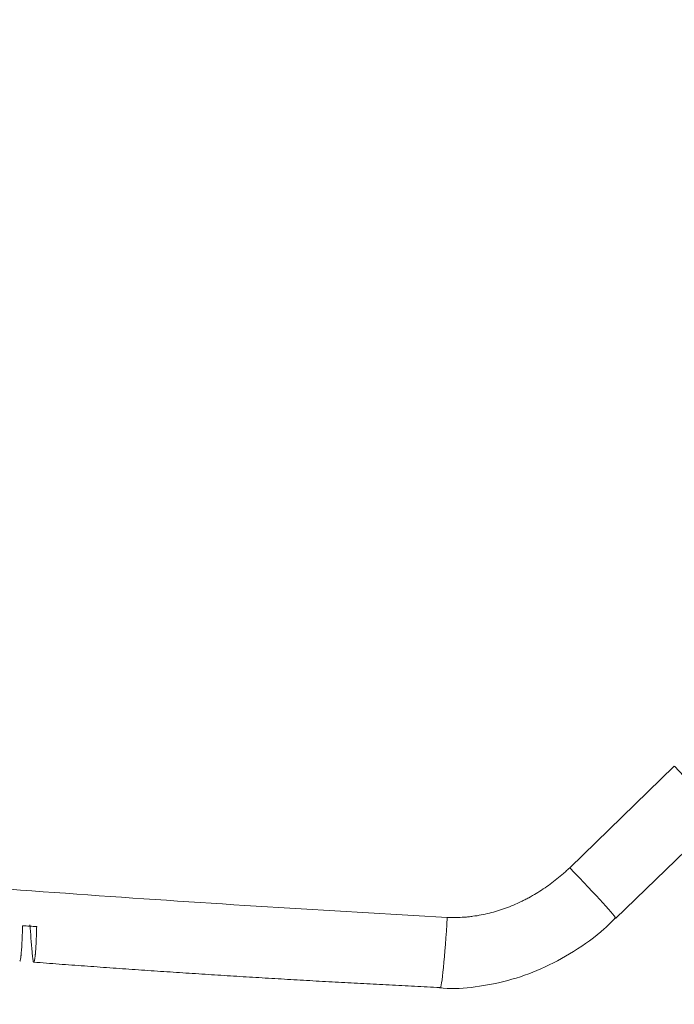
# Model space of a CAD drawing. Header units: millimetres. Extents: x 0 to 594, y 0 to 420.
# Tile 77 of 256: x 162 to 169, y 284 to 294. Entities that reach past the tile are written whole.
import ezdxf

# ---------------------------------------------------------------- set-up
doc = ezdxf.new("R2010")
doc.units = ezdxf.units.MM
doc.layers.add('1', color=7, linetype='Continuous', true_color=0xffffff)
doc.styles.add('Arial', font='txt')
doc.dimstyles.get("Standard").update_dxf_attribs({"dimtxt": 0.18, "dimasz": 0.18, "dimexe": 0.18, "dimexo": 0.0625, "dimgap": 0.09, "dimtad": 0, "dimtih": 1, "dimtoh": 1, "dimdec": 4, "dimzin": 0, "dimdsep": 46, "dimtxsty": 'Standard', "dimcen": 0.09, "dimadec": 0, "dimazin": 0, "dimtfac": 1, "dimtdec": 4, "dimtofl": 0, "dimtmove": 0, "dimatfit": 3, "dimfxl": 0, "dimtolj": 1, "dimtzin": 0, "dimarcsym": 0})

# ---------------------------------------------------------------- blocks, each defined once
blk = doc.blocks.new('_U9')
at = {"layer": '1', "color": 18, "lineweight": 18}
for p, q in [((135.924, 328.686), (181.306, 328.686)), ((179.306, 328.686), (179.306, 250.838)), ((170.922, 289.963), (181.306, 289.963)), ((179.306, 250.838), (184.306, 250.838))]:
    blk.add_line(p, q, dxfattribs=at)
at = {"layer": '1', "color": 18}
for points in [[(179.306, 328.686), (180.244, 325.186), (178.368, 325.186)], [(179.306, 289.963), (178.368, 293.463), (180.244, 293.463)]]:
    blk.add_solid(points, dxfattribs=at)
at = {"layer": '1', "color": 18, "linetype": 'Continuous', "lineweight": 13, "char_height": 3.5, "attachment_point": 7, "line_spacing_factor": 1.047437, "style": 'Arial'}
for s, insert in [('\\fArial|b0|i0;\\W1.0000;0.8', (185.991, 248.203)), ('\\fArial|b0|i0;\\W1.0000;FWD LIFT POINTS', (185.991, 241.14))]:
    blk.add_mtext(s, dxfattribs=dict(at, insert=insert))

msp = doc.modelspace()

# ---------------------------------------------------------------- linework, layer by layer
at = {"layer": '1', "color": 155, "linetype": 'Continuous', "lineweight": 13}
msp.add_line((167.647, 285.285), (168.757, 286.362), dxfattribs=at)
at = {"layer": '1', "color": 155, "linetype": 'Continuous', "lineweight": 18}
for p, q in [((168.134, 284.747), (169.244, 285.824)), ((168.133, 284.747), (168.134, 284.747))]:
    msp.add_line(p, q, dxfattribs=at)
at = {"layer": '1', "color": 155, "linetype": 'Continuous', "lineweight": 13}
for centre, major_axis, ratio, start_param, end_param in [((168.722, 286.362), (0.522, -0.538), 0.03382, 0, 1.537981), ((167.612, 285.285), (-0.522, 0.538), 0.03382, 3.141593, 4.679574), ((166.311, 284.758), (-0.041, -0.749), 0.047035, 0.000039, 1.573389)]:
    msp.add_ellipse(centre, major_axis=major_axis, ratio=ratio, start_param=start_param, end_param=end_param, dxfattribs=at)
for points, knots in [([(136.073, 288.657), (136.695, 288.519), (137.318, 288.384), (138.564, 288.124), (139.188, 287.998), (140.438, 287.754), (141.063, 287.637), (142.315, 287.409), (142.942, 287.299), (144.825, 286.981), (146.082, 286.784), (147.972, 286.509), (148.602, 286.421), (149.549, 286.294), (150.022, 286.231), (150.496, 286.171), (150.812, 286.13), (150.97, 286.111), (152.392, 285.934), (153.657, 285.79), (156.19, 285.525), (157.457, 285.404), (159.36, 285.239), (159.994, 285.187), (161.263, 285.088), (161.898, 285.041), (163.168, 284.952), (163.803, 284.91), (165.074, 284.83), (165.71, 284.793), (166.346, 284.758)], [0, 0, 0, 0, 0.0625, 0.0625, 0.125, 0.125, 0.1875, 0.1875, 0.25, 0.25, 0.375, 0.375, 0.4375, 0.4375, 0.46875, 0.484375, 0.484375, 0.5, 0.5, 0.625, 0.625, 0.75, 0.75, 0.8125, 0.8125, 0.875, 0.875, 0.9375, 0.9375, 1, 1, 1, 1]), ([(167.647, 285.285), (167.642, 285.28), (167.636, 285.275), (167.625, 285.264), (167.609, 285.249), (167.592, 285.233), (167.558, 285.203), (167.512, 285.165), (167.441, 285.11), (167.367, 285.059), (167.316, 285.026), (167.265, 284.996), (167.239, 284.981), (167.199, 284.959), (167.185, 284.952), (167.165, 284.942), (167.158, 284.939), (167.145, 284.932), (167.111, 284.915), (167.049, 284.888), (166.994, 284.866), (166.937, 284.846), (166.909, 284.836), (166.852, 284.819), (166.823, 284.811), (166.766, 284.796), (166.736, 284.79), (166.678, 284.778), (166.648, 284.774), (166.603, 284.768), (166.588, 284.766), (166.566, 284.763), (166.558, 284.763), (166.543, 284.761), (166.535, 284.761), (166.498, 284.758), (166.467, 284.756), (166.429, 284.756), (166.422, 284.756), (166.407, 284.756), (166.384, 284.756), (166.361, 284.757), (166.346, 284.758)], [0, 0, 0, 0, 0.015625, 0.015625, 0.03125, 0.0625, 0.0625, 0.125, 0.1875, 0.25, 0.3125, 0.3125, 0.375, 0.375, 0.40625, 0.40625, 0.421875, 0.421875, 0.4375, 0.5, 0.5625, 0.5625, 0.625, 0.625, 0.6875, 0.6875, 0.75, 0.75, 0.8125, 0.8125, 0.84375, 0.84375, 0.859375, 0.859375, 0.875, 0.875, 0.9375, 0.9375, 0.953125, 0.953125, 0.96875, 1, 1, 1, 1])]:
    msp.add_open_spline(points, degree=3, knots=knots, dxfattribs=at)
at = {"layer": '1', "color": 155, "linetype": 'Continuous', "lineweight": 18}
for points, knots in [([(172.674, 278.278), (172.401, 278.284), (172.128, 278.291), (171.583, 278.305), (170.765, 278.325), (169.948, 278.348), (168.313, 278.397), (167.223, 278.433), (165.045, 278.514), (163.956, 278.56), (162.323, 278.635), (161.779, 278.662), (160.963, 278.703), (160.691, 278.718), (160.147, 278.747), (159.875, 278.762), (158.515, 278.838), (157.428, 278.905), (155.799, 279.015), (155.256, 279.054), (154.171, 279.133), (153.629, 279.175), (152.002, 279.305), (150.918, 279.398), (148.754, 279.6), (147.672, 279.709), (146.053, 279.885), (145.513, 279.946), (144.435, 280.072), (143.896, 280.137), (142.281, 280.339), (141.206, 280.484), (139.597, 280.716), (139.061, 280.796), (137.99, 280.961), (137.455, 281.046), (136.386, 281.222), (135.853, 281.313), (134.787, 281.501), (134.255, 281.597), (133.457, 281.747), (133.192, 281.798), (132.661, 281.9), (132.396, 281.952), (131.601, 282.111), (131.072, 282.22), (130.015, 282.445), (129.488, 282.561), (128.435, 282.799), (127.909, 282.921), (127.122, 283.11), (126.86, 283.174), (126.337, 283.303), (126.075, 283.369), (125.553, 283.502), (125.292, 283.569), (124.771, 283.706), (124.511, 283.775), (123.991, 283.916), (123.731, 283.987), (123.212, 284.131), (122.953, 284.204), (122.435, 284.352), (122.177, 284.427), (121.661, 284.579), (121.403, 284.656), (121.145, 284.734)], [0, 0, 0, 0, 0.015625, 0.015625, 0.03125, 0.0625, 0.0625, 0.125, 0.125, 0.1875, 0.1875, 0.21875, 0.21875, 0.234375, 0.234375, 0.25, 0.25, 0.3125, 0.3125, 0.34375, 0.34375, 0.375, 0.375, 0.4375, 0.4375, 0.5, 0.5, 0.53125, 0.53125, 0.5625, 0.5625, 0.625, 0.625, 0.65625, 0.65625, 0.6875, 0.6875, 0.71875, 0.71875, 0.75, 0.75, 0.765625, 0.765625, 0.78125, 0.78125, 0.8125, 0.8125, 0.84375, 0.84375, 0.875, 0.875, 0.890625, 0.890625, 0.90625, 0.90625, 0.921875, 0.921875, 0.9375, 0.9375, 0.953125, 0.953125, 0.96875, 0.96875, 0.984375, 0.984375, 1, 1, 1, 1]), ([(166.269, 284.012), (166.28, 284.01), (166.404, 283.995), (166.649, 284.016), (166.998, 284.081), (167.351, 284.207), (167.696, 284.392), (167.959, 284.578), (168.092, 284.712), (168.129, 284.752)], [0, 0, 0, 0, 0.016824, 0.182281, 0.352909, 0.534286, 0.724435, 0.921228, 1, 1, 1, 1]), ([(161.84, 284.67), (161.839, 284.649), (161.839, 284.628), (161.837, 284.587), (161.837, 284.568), (161.835, 284.531), (161.834, 284.513), (161.833, 284.492), (161.833, 284.485), (161.832, 284.479), (161.832, 284.475), (161.832, 284.473), (161.832, 284.463), (161.831, 284.455), (161.83, 284.433), (161.828, 284.404), (161.826, 284.381), (161.824, 284.364), (161.824, 284.359), (161.823, 284.352), (161.823, 284.349), (161.822, 284.346), (161.822, 284.345), (161.822, 284.342), (161.822, 284.341), (161.82, 284.332), (161.819, 284.324), (161.817, 284.312), (161.816, 284.307), (161.814, 284.299), (161.812, 284.296), (161.811, 284.295), (161.811, 284.294), (161.811, 284.294), (161.811, 284.294), (161.81, 284.294), (161.81, 284.294), (161.809, 284.294), (161.809, 284.294)], [0, 0, 0, 0, 0.094424, 0.094424, 0.188848, 0.188848, 0.283273, 0.283273, 0.306879, 0.318682, 0.318682, 0.330485, 0.330485, 0.377697, 0.377697, 0.472121, 0.566545, 0.566545, 0.613758, 0.613758, 0.637364, 0.637364, 0.649167, 0.649167, 0.66097, 0.66097, 0.755394, 0.755394, 0.849818, 0.849818, 0.944242, 0.944242, 0.956046, 0.956046, 0.967849, 0.967849, 0.991455, 1, 1, 1, 1]), ([(161.941, 284.39), (161.942, 284.377), (161.943, 284.365), (161.945, 284.344), (161.946, 284.335), (161.948, 284.318), (161.949, 284.311), (161.951, 284.303), (161.951, 284.302), (161.952, 284.299), (161.952, 284.298), (161.953, 284.294), (161.953, 284.292), (161.955, 284.287), (161.958, 284.282), (161.96, 284.282), (161.962, 284.285), (161.962, 284.286), (161.963, 284.287), (161.963, 284.288), (161.964, 284.289), (161.964, 284.29), (161.964, 284.291), (161.964, 284.291), (161.966, 284.296), (161.967, 284.301), (161.969, 284.313), (161.97, 284.32), (161.972, 284.338), (161.973, 284.347), (161.975, 284.36), (161.975, 284.361), (161.975, 284.364), (161.975, 284.365), (161.976, 284.37), (161.976, 284.378), (161.977, 284.388), (161.979, 284.407), (161.981, 284.435), (161.982, 284.467), (161.984, 284.493), (161.984, 284.501), (161.985, 284.513), (161.985, 284.515), (161.985, 284.52), (161.985, 284.526), (161.985, 284.533), (161.986, 284.557), (161.987, 284.576), (161.988, 284.617), (161.989, 284.638), (161.99, 284.66)], [0, 0, 0, 0, 0.0625, 0.0625, 0.125, 0.125, 0.1875, 0.1875, 0.203125, 0.203125, 0.21875, 0.21875, 0.25, 0.25, 0.3125, 0.375, 0.375, 0.40625, 0.40625, 0.421875, 0.421875, 0.429687, 0.429687, 0.4375, 0.4375, 0.5, 0.5, 0.5625, 0.5625, 0.625, 0.625, 0.632812, 0.632812, 0.640625, 0.640625, 0.65625, 0.6875, 0.6875, 0.75, 0.8125, 0.8125, 0.84375, 0.84375, 0.851562, 0.851562, 0.859375, 0.875, 0.875, 0.9375, 0.9375, 1, 1, 1, 1])]:
    msp.add_open_spline(points, degree=3, knots=knots, dxfattribs=at)
for points, degree in [([(161.917, 284.678), (161.925, 284.586), (161.933, 284.49), (161.941, 284.39)], 3), ([(161.99, 284.66), (161.94, 284.663), (161.89, 284.667), (161.84, 284.67)], 3), ([(161.958, 284.283), (164.112, 284.118), (166.27, 284.014)], 2)]:
    msp.add_open_spline(points, degree=degree, dxfattribs=at)

# ---------------------------------------------------------------- dimensions: what is measured, and where the dimension line sits
at = {"layer": '1', "color": 18, "linetype": 'Continuous', "lineweight": 13}
dim = msp.add_linear_dim(base=(179.306, 289.963), p1=(135.924, 328.686), p2=(170.922, 289.963), angle=90, text=' <> \\P\\fArial|b0|i0;\\C18;{\\H1.00x;\\fArial|b0|i0;FWD LIFT POINTS\\fArial|b0|i0;}\\C18;', dimstyle='Standard', override={"dimtxt": 3.5, "dimasz": 3.5, "dimexe": 2, "dimexo": 0, "dimgap": 1.5, "dimtih": 1, "dimtoh": 1, "dimdec": 1, "dimlfac": 0.02, "dimdsep": 46, "dimlunit": 2, "dimtxsty": 'Arial', "dimsah": 1, "dimse1": 0, "dimse2": 0, "dimsd1": 0, "dimsd2": 0, "dimclrd": 18, "dimclre": 18, "dimclrt": 18, "dimtol": 0, "dimtm": -0.1, "dimtfac": 1, "dimtdec": 2, "dimtofl": 1, "dimtmove": 1, "dimlwd": 18, "dimlwe": 18}, dxfattribs=at)
dim.commit()
dim.dimension.update_dxf_attribs({"geometry": '_U9', "text_midpoint": (206.638, 247.307), "dimtype": 160})

doc.saveas('drawing.dxf')
